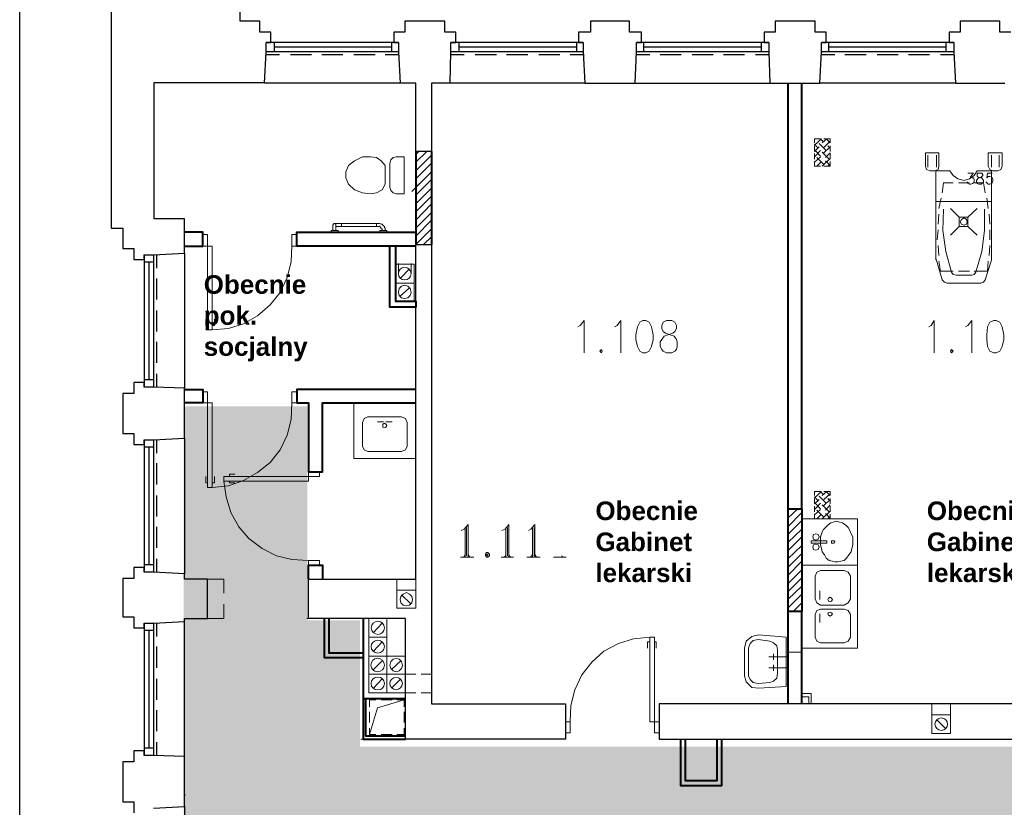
# Model space of a CAD drawing. Header units: millimetres. Extents: x 1 to 17496, y 1 to 30809.
# Tile 55 of 256: x 1887 to 2946, y 13216 to 14062. Entities that reach past the tile are written whole.
import ezdxf

# ---------------------------------------------------------------- set-up
doc = ezdxf.new("R2010")
doc.units = ezdxf.units.MM
doc.linetypes.add('CENTER', pattern=[2, 1.25, -0.25, 0.25, -0.25])
doc.layers.add('0_Przyz_opisy pom', color=255, linetype='CENTER', lineweight=40)
doc.layers.add('N_SSP_ewakuacja', color=4, linetype='CENTER', lineweight=40)
doc.layers.add('PDF _Geometria', color=7, linetype='Continuous')
doc.styles.add('arial', font='arialbd.ttf')

msp = doc.modelspace()

# ---------------------------------------------------------------- hatches: boundary and pattern name
at = {"layer": 'N_SSP_ewakuacja', "lineweight": 60, "transparency": 33554457}
h = msp.add_hatch(color=51, dxfattribs=at)
h.dxf.hatch_style = 1
h.paths.add_polyline_path([(2065.4, 13646.7), (2063.3, 13641.3), (2063.3, 13053.5), (2311.6, 13053.5), (2311.6, 12988.2), (3533.2, 12988.2), (3533.2, 12752.1), (3745, 12752.1), (3745, 13280.8), (2253, 13280.8), (2253, 13416.6), (2196.3, 13416.6), (2196.3, 13646.7)])

# ---------------------------------------------------------------- linework, layer by layer
at = {"layer": 'PDF _Geometria'}
msp.add_lwpolyline([(1887, 15398.1), (14038.1, 15398.1), (14038.1, 11395.3), (1887, 11395.3)], close=True, dxfattribs=at)
at = {"layer": 'PDF _Geometria', "lineweight": 25}
for points in [[(1985.3, 14073.1), (1985.3, 13838.2), (1997.9, 13838.2), (1997.9, 13816.3), (2009.7, 13816.3), (2009.7, 13804.5), (2020.7, 13804.5), (2020.7, 13809.5), (2030.8, 13809.5), (2064.4, 13811.2), (2064.4, 13848.3), (2031.6, 13848.3), (2031.6, 13994.8), (2149.5, 13994.8)], [(2494.8, 13994), (2548.7, 13994), (2550.4, 14027.7), (2550.4, 14037.8), (2555.5, 14037.8), (2555.5, 14048.7), (2542.8, 14048.7), (2542.8, 14060.5), (2521.8, 14060.5), (2500.7, 14060.5), (2500.7, 14048.7), (2488.1, 14048.7), (2488.1, 14037.8), (2493.1, 14037.8), (2493.1, 14027.7), (2494.8, 13994), (2350, 13994), (2329.7, 13994), (2329.7, 13920.7), (2312.9, 13920.7), (2312.9, 13994), (2296.1, 13994), (2150.4, 13994), (2152, 14027.7), (2152, 14037.8), (2157.1, 14037.8), (2157.1, 14048.7), (2145.3, 14048.7), (2145.3, 14060.5), (2124.2, 14060.5), (2124.2, 14073.1)], [(2350, 13994), (2350.8, 14027.7), (2350.8, 14037.8), (2355.9, 14037.8), (2355.9, 14048.7), (2344.1, 14048.7), (2344.1, 14060.5), (2323, 14060.5), (2301.1, 14060.5), (2301.1, 14048.7), (2289.3, 14048.7), (2289.3, 14037.8), (2294.4, 14037.8), (2294.4, 14027.7), (2296.1, 13994)], [(2953, 14048.7), (2941.2, 14048.7), (2941.2, 14060.5), (2919.3, 14060.5), (2898.2, 14060.5), (2898.2, 14048.7), (2886.5, 14048.7), (2886.5, 14037.8), (2891.5, 14037.8), (2891.5, 14027.7), (2893.2, 13994), (2747.5, 13994), (2749.2, 14027.7), (2749.2, 14037.8), (2754.2, 14037.8), (2754.2, 14048.7), (2742.4, 14048.7), (2742.4, 14060.5), (2720.5, 14060.5), (2699.5, 14060.5), (2699.5, 14048.7), (2687.7, 14048.7), (2687.7, 14037.8), (2692.7, 14037.8), (2692.7, 14027.7), (2693.6, 13994)], [(2294.4, 14037.8), (2152, 14037.8)], [(2160.5, 14037.8), (2160.5, 14027.7)], [(2286.8, 14032.7), (2160.5, 14032.7)], [(2286.8, 14037.8), (2286.8, 14027.7)], [(2493.1, 14037.8), (2350.8, 14037.8)], [(2359.2, 14037.8), (2359.2, 14027.7)], [(2485.6, 14032.7), (2359.2, 14032.7)], [(2485.6, 14037.8), (2485.6, 14027.7)], [(2692.7, 14037.8), (2550.4, 14037.8)], [(2558, 14037.8), (2558, 14027.7)], [(2684.3, 14032.7), (2558, 14032.7)], [(2684.3, 14037.8), (2684.3, 14027.7)], [(2891.5, 14037.8), (2749.2, 14037.8)], [(2756.8, 14037.8), (2756.8, 14027.7)], [(2883.1, 14032.7), (2756.8, 14032.7)], [(2883.1, 14037.8), (2883.1, 14027.7)], [(2294.4, 14027.7), (2152, 14027.7)], [(2166.4, 14024.3), (2152, 14024.3)], [(2200.9, 14024.3), (2178.1, 14024.3)], [(2234.6, 14024.3), (2211.8, 14024.3)], [(2269.1, 14024.3), (2246.4, 14024.3)], [(2294.4, 14024.3), (2280.1, 14024.3)], [(2493.1, 14027.7), (2350.8, 14027.7)], [(2365.1, 14024.3), (2350.8, 14024.3)], [(2399.7, 14024.3), (2376.9, 14024.3)], [(2433.3, 14024.3), (2410.6, 14024.3)], [(2467.9, 14024.3), (2445.1, 14024.3)], [(2494, 14024.3), (2478.8, 14024.3)], [(2564.7, 14024.3), (2549.6, 14024.3)], [(2692.7, 14027.7), (2550.4, 14027.7)], [(2598.4, 14024.3), (2575.7, 14024.3)], [(2632.9, 14024.3), (2610.2, 14024.3)], [(2666.6, 14024.3), (2643.9, 14024.3)], [(2692.7, 14024.3), (2678.4, 14024.3)], [(2891.5, 14027.7), (2749.2, 14027.7)], [(2763.5, 14024.3), (2749.2, 14024.3)], [(2797.2, 14024.3), (2774.4, 14024.3)], [(2831.7, 14024.3), (2809, 14024.3)], [(2865.4, 14024.3), (2842.7, 14024.3)], [(2891.5, 14024.3), (2877.2, 14024.3)], [(2548.7, 13994), (2693.6, 13994), (2747.5, 13994)], [(2893.2, 13994), (2946.3, 13994)], [(2020.7, 13809.5), (2020.7, 13667.2)], [(2030.8, 13809.5), (2030.8, 13667.2)], [(2034.1, 13809.5), (2034.1, 13795.2)], [(2064.4, 13811.2), (2064.4, 13666.3)], [(2020.7, 13801.9), (2030.8, 13801.9)], [(2025.7, 13801.9), (2025.7, 13675.6)], [(2034.1, 13784.2), (2034.1, 13761.5)], [(2034.1, 13749.7), (2034.1, 13727)], [(2034.1, 13716), (2034.1, 13693.3)], [(2034.1, 13681.5), (2034.1, 13667.2)], [(2064.4, 13612.4), (2064.4, 13666.3), (2030.8, 13667.2), (2020.7, 13667.2), (2020.7, 13672.2), (2009.7, 13672.2), (2009.7, 13660.4), (1997.9, 13660.4), (1997.9, 13639.4), (1997.9, 13617.5), (2009.7, 13617.5), (2009.7, 13605.7), (2020.7, 13605.7), (2020.7, 13610.8), (2030.8, 13610.8), (2064.4, 13612.4), (2064.4, 13466.7), (2030.8, 13468.4), (2020.7, 13468.4), (2020.7, 13473.5), (2009.7, 13473.5), (2009.7, 13461.7), (1997.9, 13461.7), (1997.9, 13440.6)], [(2020.7, 13675.6), (2030.8, 13675.6)], [(2020.7, 13610.8), (2020.7, 13468.4)], [(2030.8, 13610.8), (2030.8, 13468.4)], [(2034.1, 13610.8), (2034.1, 13596.4)], [(2020.7, 13603.2), (2030.8, 13603.2)], [(2025.7, 13603.2), (2025.7, 13476.8)], [(2034.1, 13585.5), (2034.1, 13562.7)], [(2034.1, 13551), (2034.1, 13528.2)], [(2034.1, 13517.3), (2034.1, 13494.5)], [(2034.1, 13482.7), (2034.1, 13468.4)], [(2020.7, 13476.8), (2030.8, 13476.8)], [(2064.4, 13216.6), (2064.4, 13270.5), (2064.4, 13415.4), (2064.4, 13418.7), (2088.9, 13418.7), (2088.9, 13460.8), (2064.4, 13460.8), (2064.4, 13466.7)], [(1997.9, 13442.3), (1997.9, 13420.4), (2009.7, 13420.4), (2009.7, 13408.6), (2020.7, 13408.6), (2020.7, 13413.7), (2030.8, 13413.7), (2064.4, 13415.4)], [(2020.7, 13413.7), (2020.7, 13271.3)], [(2020.7, 13406.1), (2030.8, 13406.1)], [(2025.7, 13406.1), (2025.7, 13279.8)], [(2030.8, 13413.7), (2030.8, 13271.3)], [(2034.1, 13413.7), (2034.1, 13399.4)], [(2034.1, 13388.4), (2034.1, 13365.7)], [(2034.1, 13353.9), (2034.1, 13331.1)], [(2034.1, 13320.2), (2034.1, 13297.4)], [(2020.7, 13279.8), (2030.8, 13279.8)], [(2034.1, 13285.7), (2034.1, 13271.3)], [(2064.4, 13270.5), (2030.8, 13271.3), (2020.7, 13271.3), (2020.7, 13276.4), (2009.7, 13276.4), (2009.7, 13264.6), (1997.9, 13264.6), (1997.9, 13243.5), (1997.9, 13221.6), (2009.7, 13221.6), (2009.7, 13209.9)], [(2030.8, 13214.9), (2064.4, 13216.6), (2064.4, 13070.9)]]:
    msp.add_lwpolyline(points, dxfattribs=at)
at = {"layer": 'PDF _Geometria', "lineweight": 18}
for points in [[(2286.8, 13994), (2269.1, 13994)], [(2685.2, 13994), (2666.6, 13994)], [(2748.3, 13934.2), (2741.6, 13934.2), (2741.6, 13930)], [(2741.6, 13933.3), (2742.4, 13934.2), (2741.6, 13934.2)], [(2741.6, 13927.4), (2749.2, 13934.2)], [(2745, 13924.9), (2741.6, 13928.3)], [(2741.6, 13926.6), (2741.6, 13920.7), (2746.6, 13925.7)], [(2754.2, 13921.5), (2746.6, 13929.1)], [(2751.7, 13930.8), (2747.5, 13934.2)], [(2750, 13930), (2755.1, 13934.2)], [(2754.2, 13934.2), (2758.4, 13930), (2758.4, 13934.2), (2751.7, 13934.2)], [(2751.7, 13924.9), (2758.4, 13931.6)], [(2751.7, 13919), (2758.4, 13925.7)], [(2758.4, 13924.1), (2755.9, 13926.6)], [(2758.4, 13920.7), (2758.4, 13926.6)], [(2312.9, 13917.3), (2316.3, 13920.7)], [(2312.9, 13908.9), (2324.7, 13920.7)], [(2312.9, 13899.6), (2329.7, 13916.5)], [(2748.3, 13915.6), (2741.6, 13922.4)], [(2741.6, 13914.8), (2748.3, 13921.5)], [(2741.6, 13918.2), (2741.6, 13912.3)], [(2741.6, 13908.9), (2748.3, 13914.8)], [(2751.7, 13906.4), (2744.1, 13914)], [(2757.6, 13912.3), (2750, 13919.8)], [(2753.4, 13914), (2758.4, 13919)], [(2758.4, 13912.3), (2758.4, 13918.2)], [(2863.7, 13916.5), (2863.7, 13903.8)], [(2873, 13916.5), (2873, 13903.8)], [(2931.9, 13916.5), (2931.9, 13903.8)], [(2940.4, 13916.5), (2940.4, 13903.8)], [(2312.9, 13891.2), (2329.7, 13908.1)], [(2742.4, 13908.9), (2741.6, 13909.7), (2741.6, 13904.7), (2748.3, 13904.7)], [(2744.1, 13904.7), (2749.2, 13909.7)], [(2750, 13904.7), (2758.4, 13913.1)], [(2751.7, 13904.7), (2758.4, 13904.7), (2758.4, 13909.7)], [(2758.4, 13905.5), (2753.4, 13910.6)], [(2755.9, 13904.7), (2758.4, 13907.2)], [(2312.9, 13881.9), (2329.7, 13898.8)], [(2906.7, 13897.1), (2912.6, 13897.1), (2909.2, 13892.9), (2910.9, 13892.9), (2911.7, 13892.1), (2912.6, 13892.1), (2913.4, 13890.4), (2913.4, 13888.7), (2912.6, 13887), (2911.7, 13886.2), (2910, 13885.3), (2908.4, 13885.3), (2906.7, 13886.2), (2906.7, 13887), (2905.8, 13887.8)], [(2932.8, 13897.1), (2927.7, 13897.1), (2926.9, 13892.1), (2927.7, 13892.9), (2928.6, 13893.7), (2930.3, 13893.7), (2931.9, 13892.9), (2932.8, 13892.1), (2933.6, 13890.4), (2933.6, 13888.7), (2932.8, 13887), (2931.9, 13886.2), (2930.3, 13885.3), (2928.6, 13885.3), (2927.7, 13886.2), (2926.9, 13887), (2926, 13887.8)], [(2031.6, 13890.4), (2031.6, 13872.7)], [(2312.9, 13873.5), (2329.7, 13890.4), (2329.7, 13872.7), (2312.9, 13855.8)], [(2329.7, 13890.4), (2329.7, 13872.7)], [(2890.7, 13887), (2880.6, 13887), (2878.9, 13876.1)], [(2896.6, 13887), (2908.4, 13887)], [(2913.4, 13887), (2923.5, 13887), (2925.2, 13876.1)], [(2312.9, 13864.3), (2329.7, 13881.1)], [(2312.9, 13846.6), (2329.7, 13864.3)], [(2878, 13870.2), (2875.5, 13859.2)], [(2928.6, 13859.2), (2926.9, 13870.2)], [(2312.9, 13838.2), (2329.7, 13855)], [(2875.5, 13853.3), (2874.7, 13842.4)], [(2880.6, 13858.4), (2879.7, 13835.6), (2883.1, 13812.9), (2889, 13791), (2890.7, 13788.5), (2894, 13787.6), (2910.9, 13787.6), (2913.4, 13788.5), (2915.1, 13791), (2921.8, 13812.9), (2924.4, 13835.6), (2924.4, 13858.4)], [(2888.1, 13859.2), (2897.4, 13849.9)], [(2897.4, 13839.8), (2897.4, 13849.9), (2906.7, 13849.9), (2906.7, 13839.8), (2897.4, 13839.8), (2888.1, 13830.6)], [(2916.8, 13859.2), (2906.7, 13849.9)], [(2930.3, 13842.4), (2929.4, 13853.3)], [(2223.6, 13835.6), (2223.6, 13841.5), (2224.5, 13842.4), (2225.3, 13843.2)], [(2224.5, 13842.4), (2224.5, 13843.2)], [(2227, 13835.6), (2227, 13842.4), (2226.2, 13843.2), (2225.3, 13843.2), (2232.9, 13843.2), (2270.8, 13843.2), (2274.2, 13843.2), (2275.8, 13842.4), (2276.7, 13842.4), (2277.5, 13841.5), (2278.4, 13840.7), (2279.2, 13839.8), (2279.2, 13839), (2280.1, 13838.2), (2280.1, 13836.5), (2280.1, 13835.6)], [(2227, 13842.4), (2227, 13843.2)], [(2227, 13839.8), (2232.9, 13839.8), (2270.8, 13839.8), (2274.2, 13839.8), (2274.2, 13840.7)], [(2232.9, 13839.8), (2232.9, 13843.2), (2232.9, 13839.8)], [(2232.9, 13843.2), (2232.9, 13839.8)], [(2270.8, 13843.2), (2270.8, 13839.8), (2270.8, 13843.2)], [(2274.2, 13839.8), (2275, 13839), (2275.8, 13838.2), (2275.8, 13837.3), (2276.7, 13837.3), (2276.7, 13835.6)], [(2312.9, 13829.7), (2329.7, 13846.6)], [(2906.7, 13839.8), (2916.8, 13830.6)], [(2312.9, 13820.5), (2329.7, 13837.3)], [(2321.3, 13820.5), (2329.7, 13828.9)], [(2874.7, 13836.5), (2873.8, 13825.5)], [(2930.3, 13825.5), (2930.3, 13836.5)], [(2179.8, 13818.8), (2179, 13801.9), (2174.8, 13785.1), (2167.2, 13769.1), (2156.3, 13755.6), (2142.8, 13743.8), (2127.6, 13735.4), (2111.6, 13730.3), (2093.9, 13728.7)], [(2874.7, 13819.6), (2875.5, 13808.7)], [(2929.4, 13808.7), (2930.3, 13819.6)], [(2294.4, 13789.3), (2294.4, 13800.3)], [(2307.9, 13789.3), (2307.9, 13800.3)], [(2875.5, 13802.8), (2877.2, 13791.8), (2890.7, 13791.8)], [(2913.4, 13791.8), (2927.7, 13791.8), (2928.6, 13802.8)], [(2296.1, 13784.2), (2306.2, 13794.4)], [(2908.4, 13791.8), (2896.6, 13791.8)], [(2064.4, 13775.8), (2064.4, 13758.1)], [(2312.9, 13758.1), (2312.9, 13775.8)], [(2296.1, 13764.9), (2306.2, 13774.1)], [(2088.9, 13733.7), (2087.2, 13733.7), (2087.2, 13740.5)], [(2093.9, 13733.7), (2096.5, 13733.7), (2096.5, 13740.5)], [(2487.2, 13732), (2489.8, 13733.7), (2494, 13738.8), (2494, 13704.2)], [(2526.8, 13732), (2529.4, 13733.7), (2533.6, 13738.8), (2533.6, 13704.2)], [(2864.6, 13732), (2867.1, 13733.7), (2870.5, 13738.8), (2870.5, 13704.2)], [(2904.1, 13732), (2906.7, 13733.7), (2910.9, 13738.8), (2910.9, 13704.2)], [(2064.4, 13719.4), (2064.4, 13700.9)], [(2179.8, 13650.3), (2179, 13632.6), (2174.8, 13615.8), (2167.2, 13599.8), (2156.3, 13586.3), (2142.8, 13575.4), (2127.6, 13567), (2111.6, 13561.1), (2093.9, 13559.4)], [(2271.6, 13630.1), (2278.4, 13630.1)], [(2287.6, 13630.1), (2280.9, 13630.1)], [(2088.9, 13564.4), (2087.2, 13564.4), (2087.2, 13571.2)], [(2093.9, 13564.4), (2096.5, 13564.4), (2096.5, 13571.2)], [(2197.5, 13481), (2179.8, 13481.9), (2163, 13486.1), (2147.8, 13493.7), (2133.5, 13504.6), (2122.6, 13517.3), (2114.1, 13532.4), (2109.1, 13549.3), (2106.6, 13566.1)], [(2112.5, 13571.2), (2112.5, 13573.7), (2118.3, 13573.7)], [(2112.5, 13566.1), (2112.5, 13564.4), (2118.3, 13564.4)], [(2741.6, 13554.3), (2742.4, 13555.2), (2741.6, 13555.2)], [(2741.6, 13548.4), (2749.2, 13555.2)], [(2748.3, 13555.2), (2741.6, 13555.2), (2741.6, 13551)], [(2751.7, 13551.8), (2747.5, 13555.2)], [(2750, 13551), (2755.1, 13555.2)], [(2751.7, 13555.2), (2758.4, 13555.2), (2758.4, 13551), (2754.2, 13555.2)], [(2745, 13545.9), (2741.6, 13549.3)], [(2741.6, 13547.6), (2741.6, 13541.7), (2746.6, 13546.7)], [(2748.3, 13536.6), (2741.6, 13543.4)], [(2741.6, 13535.8), (2748.3, 13542.5)], [(2754.2, 13542.5), (2746.6, 13550.1)], [(2751.7, 13546.7), (2758.4, 13552.6)], [(2751.7, 13540), (2758.4, 13546.7)], [(2758.4, 13545.1), (2755.9, 13547.6)], [(2758.4, 13541.7), (2758.4, 13547.6)], [(2713, 13535), (2714.6, 13536.6)], [(2713, 13526.5), (2723.9, 13536.6)], [(2713, 13517.3), (2728.1, 13532.4)], [(2741.6, 13539.2), (2741.6, 13533.3)], [(2741.6, 13529.9), (2748.3, 13535.8)], [(2751.7, 13527.4), (2744.1, 13535)], [(2757.6, 13533.3), (2750, 13540.8)], [(2750, 13525.7), (2758.4, 13534.1)], [(2753.4, 13535), (2758.4, 13540.8)], [(2758.4, 13533.3), (2758.4, 13539.2)], [(2713, 13508.8), (2728.1, 13524)], [(2742.4, 13530.7), (2741.6, 13530.7), (2741.6, 13525.7), (2748.3, 13525.7)], [(2744.1, 13525.7), (2749.2, 13530.7)], [(2751.7, 13525.7), (2758.4, 13525.7), (2758.4, 13530.7)], [(2758.4, 13526.5), (2753.4, 13531.6)], [(2755.9, 13525.7), (2758.4, 13528.2)], [(2369.3, 13484.4), (2369.3, 13519.8), (2365.1, 13514.7), (2361.8, 13513.1)], [(2366, 13516.4), (2366, 13484.4)], [(2367.6, 13516.4), (2367.6, 13486.1)], [(2413.1, 13484.4), (2413.1, 13519.8), (2408.9, 13514.7), (2405.5, 13513.1)], [(2409.8, 13516.4), (2409.8, 13484.4)], [(2411.4, 13516.4), (2411.4, 13486.1)], [(2440.9, 13484.4), (2440.9, 13519.8), (2436.7, 13514.7), (2434.2, 13513.1)], [(2438.4, 13516.4), (2438.4, 13484.4)], [(2440.1, 13516.4), (2440.1, 13486.1)], [(2713, 13500.4), (2728.1, 13514.7)], [(2064.4, 13503.8), (2064.4, 13486.1)], [(2312.9, 13486.1), (2312.9, 13503.8)], [(2713, 13491.2), (2728.1, 13506.3)], [(2713, 13482.7), (2728.1, 13497.1)], [(2360.9, 13484.4), (2375.2, 13484.4)], [(2366, 13486.1), (2363.4, 13484.4)], [(2366, 13487.8), (2365.1, 13484.4)], [(2369.3, 13487.8), (2371, 13484.4)], [(2369.3, 13486.1), (2371.9, 13484.4)], [(2404.7, 13484.4), (2418.2, 13484.4)], [(2409.8, 13486.1), (2407.2, 13484.4)], [(2409.8, 13487.8), (2408.9, 13484.4)], [(2413.1, 13487.8), (2414, 13484.4)], [(2413.1, 13486.1), (2415.7, 13484.4)], [(2432.5, 13484.4), (2446.8, 13484.4)], [(2438.4, 13486.1), (2435, 13484.4)], [(2438.4, 13487.8), (2436.7, 13484.4)], [(2440.9, 13487.8), (2442.6, 13484.4)], [(2440.9, 13486.1), (2444.3, 13484.4)], [(2461.1, 13484.4), (2474.6, 13484.4)], [(2469.6, 13486.1), (2472.1, 13484.4)], [(2713, 13473.5), (2728.1, 13488.6)], [(2713, 13465), (2728.1, 13480.2)], [(2713, 13455.8), (2728.1, 13470.9)], [(2088.9, 13460.8), (2106.6, 13460.8), (2106.6, 13445.7)], [(2292.7, 13449), (2292.7, 13460.8), (2312.9, 13460.8), (2312.9, 13449)], [(2713, 13447.4), (2728.1, 13462.5)], [(2713, 13438.9), (2728.1, 13453.3)], [(2747.5, 13448.2), (2747.5, 13438.9)], [(2297.7, 13444), (2307.9, 13433.9)], [(2713, 13429.7), (2728.1, 13444.8)], [(2106.6, 13433.9), (2106.6, 13418.7), (2088.9, 13418.7), (2090.6, 13418.7)], [(2718.9, 13426.3), (2728.1, 13435.6)], [(2727.3, 13426.3), (2728.1, 13427.1)], [(2095.6, 13418.7), (2096.5, 13418.7)], [(2102.3, 13418.7), (2103.2, 13418.7)], [(2195.8, 13418.7), (2197.5, 13418.7)], [(2269.1, 13418.7), (2286.8, 13418.7)], [(2747.5, 13414.5), (2747.5, 13423.8)], [(2256.5, 13406.1), (2256.5, 13396.8)], [(2267.4, 13403.6), (2276.7, 13413.7)], [(2478.8, 13307.6), (2479.7, 13325.2), (2483.9, 13342.1), (2491.5, 13358.1), (2502.4, 13371.6), (2515, 13383.4), (2531, 13391.8), (2547, 13396.8), (2564.7, 13398.5)], [(2226.2, 13381.7), (2219.4, 13381.7), (2219.4, 13390.9)], [(2256.5, 13390.9), (2256.5, 13381.7), (2248.9, 13381.7)], [(2267.4, 13383.4), (2276.7, 13393.5)], [(2302, 13390.9), (2302, 13373.2)], [(2564.7, 13393.5), (2562.2, 13393.5), (2562.2, 13386.7)], [(2569.8, 13393.5), (2571.5, 13393.5), (2571.5, 13386.7)], [(2243.8, 13381.7), (2232.1, 13381.7)], [(2267.4, 13364), (2276.7, 13373.2)], [(2286.8, 13364), (2296.9, 13373.2)], [(2713, 13377.5), (2692.7, 13377.5)], [(2697.8, 13380.8), (2697.8, 13374.1)], [(2713, 13382.5), (2728.1, 13382.5), (2713, 13382.5)], [(2064.4, 13369), (2064.4, 13351.3)], [(2302, 13351.3), (2302, 13369)], [(2713, 13365.7), (2692.7, 13365.7)], [(2697.8, 13362.3), (2697.8, 13369)], [(2728.1, 13370.7), (2728.1, 13358.1)], [(2267.4, 13343.8), (2276.7, 13353.9)], [(2286.8, 13343.8), (2296.9, 13353.9)], [(2302, 13358.9), (2312.9, 13358.9)], [(2318.8, 13358.9), (2329.7, 13358.9)], [(2300.3, 13331.1), (2271.6, 13322.7), (2263.2, 13294.1)], [(2270, 13331.1), (2263.2, 13331.1), (2263.2, 13323.6)], [(2287.6, 13331.1), (2275.8, 13331.1)], [(2300.3, 13323.6), (2300.3, 13331.1), (2292.7, 13331.1)], [(2302, 13338.7), (2312.9, 13338.7)], [(2318.8, 13338.7), (2329.7, 13338.7)], [(2728.1, 13337.9), (2738.2, 13337.9), (2738.2, 13326.9)], [(2728.1, 13334.5), (2735.7, 13334.5), (2735.7, 13326.9)], [(2867.9, 13315.1), (2867.9, 13326.9), (2888.1, 13326.9), (2888.1, 13315.1)], [(2263.2, 13318.5), (2263.2, 13306.7)], [(2300.3, 13306.7), (2300.3, 13318.5)], [(2873, 13310.1), (2883.1, 13300)], [(2263.2, 13300.8), (2263.2, 13294.1), (2270, 13294.1)], [(2292.7, 13294.1), (2300.3, 13294.1), (2300.3, 13300.8)], [(2569.8, 13298.3), (2569.8, 13299.1)], [(2253.9, 13289), (2256.5, 13289)], [(2275.8, 13294.1), (2287.6, 13294.1)], [(2064.4, 13256.2), (2064.4, 13238.5)], [(2602.6, 13256.2), (2602.6, 13244.4), (2608.5, 13244.4)], [(2631.3, 13244.4), (2637.2, 13244.4), (2637.2, 13256.2)], [(2614.4, 13244.4), (2625.4, 13244.4)], [(2064.4, 13229.2), (2065.3, 13229.2)]]:
    msp.add_lwpolyline(points, dxfattribs=at)
at = {"layer": 'PDF _Geometria', "lineweight": 40}
for points in [[(2713, 13994), (2713, 13536.6), (2728.1, 13536.6), (2728.1, 13994)], [(2312.9, 13920.7), (2312.9, 13820.5)], [(2329.7, 13920.7), (2329.7, 13820.5)], [(2064.4, 13818.8), (2083.8, 13818.8), (2083.8, 13833.9), (2064.4, 13833.9)], [(2312.9, 13818.8), (2184.9, 13818.8), (2184.9, 13833.9), (2312.9, 13833.9)], [(2291, 13818.8), (2291, 13759.8), (2312.9, 13759.8), (2312.9, 13753.1), (2285.1, 13753.1), (2285.1, 13818.8)], [(2064.4, 13664.7), (2083.8, 13664.7), (2083.8, 13650.3), (2064.4, 13650.3)], [(2312.9, 13664.7), (2184.9, 13664.7), (2184.9, 13650.3), (2197.5, 13650.3), (2197.5, 13576.2), (2212.7, 13576.2), (2212.7, 13650.3), (2312.9, 13650.3)], [(2713, 13536.6), (2713, 13426.3)], [(2728.1, 13536.6), (2728.1, 13426.3)], [(2197.5, 13460.8), (2197.5, 13476), (2212.7, 13476), (2212.7, 13460.8)], [(2728.1, 13326.9), (2728.1, 13426.3), (2713, 13426.3), (2713, 13326.9)], [(2214.4, 13418.7), (2214.4, 13376.6), (2256.5, 13376.6)], [(2219.4, 13418.7), (2219.4, 13381.7), (2256.5, 13381.7)], [(2256.5, 13418.7), (2256.5, 13332.8), (2302, 13332.8)], [(2256.5, 13332.8), (2256.5, 13289), (2302, 13289)], [(2259, 13332.8), (2259, 13292.4), (2302, 13292.4)], [(2597.6, 13289), (2597.6, 13239.3), (2642.2, 13239.3), (2642.2, 13289)], [(2602.6, 13289), (2602.6, 13244.4), (2637.2, 13244.4), (2637.2, 13289)]]:
    msp.add_lwpolyline(points, dxfattribs=at)
at = {"layer": 'PDF _Geometria', "lineweight": 18}
for points in [[(2280.1, 13885.3), (2280.1, 13905.5), (2275.8, 13910.6), (2270.8, 13914), (2264.1, 13914.8), (2255.6, 13914.8), (2247.2, 13910.6), (2240.5, 13905.5), (2237.9, 13898.8), (2237.9, 13892.1), (2240.5, 13885.3), (2247.2, 13879.4), (2255.6, 13876.1), (2264.1, 13875.2), (2270.8, 13876.1), (2276.7, 13879.4)], [(2291.8, 13875.2), (2300.3, 13875.2), (2300.3, 13914.8), (2291.8, 13914.8), (2288.5, 13914), (2286, 13911.4), (2285.1, 13908.1), (2285.1, 13881.9), (2286, 13878.6), (2288.5, 13876.1)], [(2861.2, 13919), (2861.2, 13904.7), (2862, 13901.3), (2866.2, 13899.6), (2871.3, 13899.6), (2874.7, 13901.3), (2875.5, 13904.7), (2875.5, 13919)], [(2928.6, 13919), (2928.6, 13904.7), (2930.3, 13901.3), (2933.6, 13899.6), (2938.7, 13899.6), (2942, 13901.3), (2943.7, 13904.7), (2943.7, 13919)], [(2931.9, 13899.6), (2931.9, 13866.8), (2872.1, 13866.8), (2872.1, 13899.6), (2887.3, 13899.6), (2890.7, 13894.6), (2895.7, 13891.2), (2902.5, 13889.5), (2908.4, 13891.2), (2913.4, 13894.6), (2916.8, 13899.6)], [(2918.5, 13897.1), (2916.8, 13897.1), (2916.8, 13893.7), (2918.5, 13892.9), (2920.1, 13892.1), (2921.8, 13892.1), (2922.7, 13890.4), (2923.5, 13889.5), (2923.5, 13887.8), (2922.7, 13887), (2921.8, 13886.2), (2921, 13885.3), (2918.5, 13885.3), (2916.8, 13886.2), (2916.8, 13887), (2915.9, 13887.8), (2915.9, 13889.5), (2916.8, 13890.4), (2917.6, 13892.1), (2919.3, 13892.1), (2921, 13892.9), (2921.8, 13893.7), (2922.7, 13894.6), (2922.7, 13895.4), (2921.8, 13897.1)], [(2317.1, 13886.2), (2308.7, 13877.7)], [(2312.9, 13890.4), (2312.9, 13872.7)], [(2713, 13890.4), (2713, 13872.7)], [(2728.1, 13872.7), (2728.1, 13890.4)], [(2872.1, 13866.8), (2872.1, 13804.5), (2873, 13803.6), (2878.9, 13782.6), (2881.4, 13780), (2883.9, 13779.2), (2920.1, 13779.2), (2923.5, 13780), (2925.2, 13782.6), (2931.9, 13803.6), (2931.9, 13866.8)], [(2905.8, 13844.9), (2905, 13847.4), (2902.5, 13849.1), (2899.9, 13847.4), (2898.2, 13844.9), (2899.9, 13842.4), (2902.5, 13841.5), (2905, 13842.4)], [(2093.9, 13728.7), (2093.9, 13818.8), (2083.8, 13818.8), (2083.8, 13831.4), (2088.9, 13831.4), (2088.9, 13728.7)], [(2184.9, 13818.8), (2184.9, 13831.4), (2179.8, 13831.4), (2179.8, 13818.8)], [(2229.5, 13835.6), (2221.9, 13835.6), (2221.9, 13833.9), (2229.5, 13833.9)], [(2286.8, 13833.9), (2269.1, 13833.9)], [(2281.7, 13833.9), (2274.2, 13833.9), (2274.2, 13835.6), (2281.7, 13835.6)], [(2269.1, 13818.8), (2286.8, 13818.8)], [(2311.2, 13779.2), (2311.2, 13799.4), (2291, 13799.4), (2291, 13779.2)], [(2311.2, 13759.8), (2311.2, 13779.2), (2291, 13779.2), (2291, 13759.8)], [(2307.9, 13769.1), (2307, 13773.3), (2304.5, 13775.8), (2301.1, 13776.7), (2297.7, 13775.8), (2295.2, 13773.3), (2294.4, 13769.1), (2295.2, 13765.7), (2297.7, 13763.2), (2301.1, 13762.4), (2304.5, 13763.2), (2307, 13765.7)], [(2557.1, 13738.8), (2553.8, 13737.1), (2551.3, 13732), (2549.6, 13723.6), (2549.6, 13718.6), (2551.3, 13711), (2553.8, 13705.9), (2557.1, 13704.2), (2560.5, 13704.2), (2563.9, 13705.9), (2566.4, 13711), (2568.1, 13718.6), (2568.1, 13723.6), (2566.4, 13732), (2563.9, 13737.1), (2560.5, 13738.8)], [(2582.4, 13738.8), (2579, 13737.1), (2577.4, 13733.7), (2577.4, 13730.3), (2579, 13727), (2581.6, 13725.3), (2586.6, 13723.6), (2590.8, 13721.9), (2593.4, 13718.6), (2594.2, 13716), (2594.2, 13711), (2593.4, 13707.6), (2591.7, 13705.9), (2588.3, 13704.2), (2582.4, 13704.2), (2579, 13705.9), (2577.4, 13707.6), (2575.7, 13711), (2575.7, 13716), (2577.4, 13718.6), (2579.9, 13721.9), (2584.1, 13723.6), (2589.2, 13725.3), (2591.7, 13727), (2593.4, 13730.3), (2593.4, 13733.7), (2591.7, 13737.1), (2588.3, 13738.8)], [(2934.5, 13738.8), (2930.3, 13737.1), (2927.7, 13732), (2926.9, 13723.6), (2926.9, 13718.6), (2927.7, 13711), (2930.3, 13705.9), (2934.5, 13704.2), (2937, 13704.2), (2941.2, 13705.9), (2943.7, 13711), (2945.4, 13718.6), (2945.4, 13723.6), (2943.7, 13732), (2941.2, 13737.1), (2937, 13738.8)], [(2512.5, 13707.6), (2510.8, 13705.9), (2512.5, 13704.2), (2513.4, 13705.9)], [(2889, 13707.6), (2888.1, 13705.9), (2889, 13704.2), (2890.7, 13705.9)], [(2093.9, 13559.4), (2093.9, 13650.3), (2083.8, 13650.3), (2083.8, 13662.1), (2088.9, 13662.1), (2088.9, 13559.4)], [(2184.9, 13650.3), (2184.9, 13662.1), (2179.8, 13662.1), (2179.8, 13650.3)], [(2286.8, 13664.7), (2269.1, 13664.7)], [(2312.9, 13590.5), (2312.9, 13650.3), (2246.4, 13650.3), (2246.4, 13590.5)], [(2269.1, 13650.3), (2286.8, 13650.3)], [(2303.6, 13629.3), (2302, 13633.5), (2297.7, 13635.2), (2261.5, 13635.2), (2257.3, 13633.5), (2255.6, 13629.3), (2255.6, 13604), (2257.3, 13599.8), (2261.5, 13598.1), (2297.7, 13598.1), (2302, 13599.8), (2303.6, 13604)], [(2281.7, 13625.9), (2280.9, 13627.6), (2279.2, 13628.4), (2277.5, 13627.6), (2277.5, 13624.2), (2279.2, 13623.4), (2280.9, 13624.2)], [(2106.6, 13566.1), (2197.5, 13566.1), (2197.5, 13576.2), (2209.3, 13576.2), (2209.3, 13571.2), (2106.6, 13571.2)], [(2171.4, 13566.1), (2153.7, 13566.1)], [(2787.9, 13476), (2787.9, 13525.7), (2728.1, 13525.7), (2728.1, 13476)], [(2765.2, 13523.2), (2761.8, 13522.3), (2759.3, 13521.5), (2755.9, 13518.9), (2753.4, 13516.4), (2750.9, 13513.9), (2749.2, 13509.7), (2748.3, 13506.3), (2748.3, 13497.9), (2749.2, 13493.7), (2750, 13490.3), (2752.5, 13486.9), (2754.2, 13483.6), (2757.6, 13481), (2761, 13480.2), (2763.5, 13479.4), (2766.9, 13479.4), (2770.2, 13480.2), (2773.6, 13481), (2776.1, 13483.6), (2778.7, 13486.9), (2781.2, 13490.3), (2782, 13493.7), (2782.9, 13497.9), (2782.9, 13506.3), (2781.2, 13509.7), (2779.5, 13513.9), (2777.8, 13516.4), (2775.3, 13518.9), (2771.9, 13521.5), (2768.5, 13522.3)], [(2755.1, 13499.6), (2755.1, 13502.1), (2738.2, 13502.1), (2738.2, 13499.6)], [(2743.3, 13502.9), (2745.8, 13503.8), (2746.6, 13506.3), (2745.8, 13508.8), (2743.3, 13509.7), (2740.8, 13508.8), (2739.9, 13506.3), (2740.8, 13503.8)], [(2761.8, 13499.6), (2762.7, 13499.6), (2763.5, 13501.3), (2762.7, 13502.1), (2760.1, 13502.1), (2760.1, 13499.6)], [(2743.3, 13492), (2745.8, 13492.8), (2746.6, 13495.4), (2745.8, 13497.9), (2743.3, 13498.7), (2740.8, 13497.9), (2739.9, 13495.4), (2740.8, 13492.8)], [(2209.3, 13476), (2209.3, 13481), (2197.5, 13481), (2197.5, 13476)], [(2388.7, 13489.5), (2387.9, 13487.8), (2387.9, 13486.1), (2388.7, 13484.4), (2390.4, 13484.4), (2392.1, 13486.1), (2392.1, 13487.8), (2390.4, 13489.5)], [(2390.4, 13486.1), (2390.4, 13487.8), (2388.7, 13487.8), (2388.7, 13486.1)], [(2787.9, 13386.7), (2787.9, 13476), (2728.1, 13476), (2728.1, 13386.7)], [(2748.3, 13470.1), (2744.1, 13468.4), (2742.4, 13464.2), (2742.4, 13439.8), (2744.1, 13435.6), (2748.3, 13433), (2773.6, 13433), (2777.8, 13435.6), (2780.3, 13439.8), (2780.3, 13464.2), (2777.8, 13468.4), (2773.6, 13470.1)], [(2269.1, 13460.8), (2286.8, 13460.8)], [(2312.9, 13429.7), (2312.9, 13449), (2292.7, 13449), (2292.7, 13429.7)], [(2302.8, 13432.2), (2306.2, 13433), (2308.7, 13435.6), (2309.5, 13438.9), (2308.7, 13442.3), (2306.2, 13444.8), (2302.8, 13446.5), (2299.4, 13444.8), (2296.9, 13442.3), (2296.1, 13438.9), (2296.9, 13435.6), (2299.4, 13433)], [(2758.4, 13441.5), (2756.8, 13440.6), (2755.9, 13438.9), (2756.8, 13437.3), (2758.4, 13436.4), (2760.1, 13437.3), (2761, 13438.9), (2760.1, 13440.6)], [(2748.3, 13392.6), (2773.6, 13392.6), (2777.8, 13394.3), (2780.3, 13398.5), (2780.3, 13422.9), (2777.8, 13427.1), (2773.6, 13428.8), (2748.3, 13428.8), (2744.1, 13427.1), (2742.4, 13422.9), (2742.4, 13398.5), (2744.1, 13394.3)], [(2281.7, 13398.5), (2281.7, 13418.7), (2262.4, 13418.7), (2262.4, 13398.5)], [(2758.4, 13425.5), (2756.8, 13424.6), (2755.9, 13423.8), (2756.8, 13422.1), (2758.4, 13421.3), (2760.1, 13422.1), (2761, 13423.8), (2760.1, 13424.6)], [(2281.7, 13378.3), (2281.7, 13398.5), (2262.4, 13398.5), (2262.4, 13378.3)], [(2564.7, 13398.5), (2564.7, 13307.6), (2574.8, 13307.6), (2574.8, 13295.8), (2569.8, 13295.8), (2569.8, 13398.5)], [(2711.3, 13398.5), (2681.8, 13401), (2674.2, 13399.4), (2668.3, 13394.3), (2666.6, 13386.7), (2666.6, 13357.2), (2668.3, 13350.5), (2674.2, 13344.6), (2681.8, 13343.8), (2711.3, 13345.5)], [(2702, 13385), (2702, 13359.8), (2701.2, 13354.7), (2697.8, 13351.3), (2693.6, 13349.7), (2681, 13348.8), (2675.9, 13349.7), (2672.5, 13353), (2670.8, 13357.2), (2670.8, 13386.7), (2672.5, 13391.8), (2675.9, 13395.1), (2681, 13396), (2693.6, 13394.3), (2697.8, 13392.6), (2701.2, 13389.2)], [(2329.7, 13373.2), (2329.7, 13390.9)], [(2713, 13390.9), (2713, 13373.2)], [(2728.1, 13373.2), (2728.1, 13390.9)], [(2281.7, 13358.9), (2281.7, 13378.3), (2262.4, 13378.3), (2262.4, 13358.9)], [(2302, 13358.9), (2302, 13378.3), (2281.7, 13378.3), (2281.7, 13358.9)], [(2298.6, 13368.2), (2297.7, 13372.4), (2295.2, 13374.9), (2291.8, 13375.8), (2288.5, 13374.9), (2286, 13372.4), (2285.1, 13368.2), (2286, 13364.8), (2288.5, 13362.3), (2291.8, 13361.5), (2295.2, 13362.3), (2297.7, 13364.8)], [(2281.7, 13338.7), (2281.7, 13358.9), (2262.4, 13358.9), (2262.4, 13338.7)], [(2302, 13338.7), (2302, 13358.9), (2281.7, 13358.9), (2281.7, 13338.7)], [(2685.2, 13326.9), (2666.6, 13326.9)], [(2888.1, 13294.9), (2888.1, 13315.1), (2867.9, 13315.1), (2867.9, 13294.9)], [(2478.8, 13295.8), (2478.8, 13307.6), (2473.8, 13307.6), (2473.8, 13295.8)], [(2685.2, 13289), (2666.6, 13289)]]:
    msp.add_lwpolyline(points, close=True, dxfattribs=at)
at = {"layer": 'PDF _Geometria', "lineweight": 25}
for points in [[(2312.9, 13460.8), (2312.9, 13820.5), (2329.7, 13820.5), (2329.7, 13326.9), (2473.8, 13326.9), (2473.8, 13289), (2302, 13289), (2302, 13418.7), (2197.5, 13418.7), (2197.5, 13460.8)], [(3089.4, 13306.7), (3089.4, 13326.9), (2574.8, 13326.9), (2574.8, 13289), (3077.6, 13289), (3077.6, 13306.7)]]:
    msp.add_lwpolyline(points, close=True, dxfattribs=at)
at = {"layer": 'PDF _Geometria', "lineweight": 18}
for centre, radius in [((2301.1, 13789.3), 6.77), ((2272.2, 13408.6), 7.06), ((2271.9, 13368.6), 7.3), ((2291.8, 13348.8), 6.77), ((2878, 13305.1), 6.77)]:
    msp.add_circle(centre, radius, dxfattribs=at)
for centre in [(2272.1, 13388.4), (2272.1, 13348.8)]:
    msp.add_ellipse(centre, major_axis=(-7.16, 0), ratio=0.970725, start_param=3.141593, end_param=9.424778, dxfattribs=at)

# ---------------------------------------------------------------- texts
at = {"layer": '0_Przyz_opisy pom', "color": 7, "char_height": 20, "width": 295.809, "attachment_point": 1, "style": 'arial'}
for s, insert in [('Obecnie \\Ppok. \\Psocjalny', (2084.9, 13787.6)), ('Obecnie \\PGabinet\\Plekarski', (2506.1, 13544.4)), ('Obecnie \\PGabinet\\Plekarski', (2862.5, 13544.4))]:
    msp.add_mtext(s, dxfattribs=dict(at, insert=insert))

doc.saveas('drawing.dxf')
